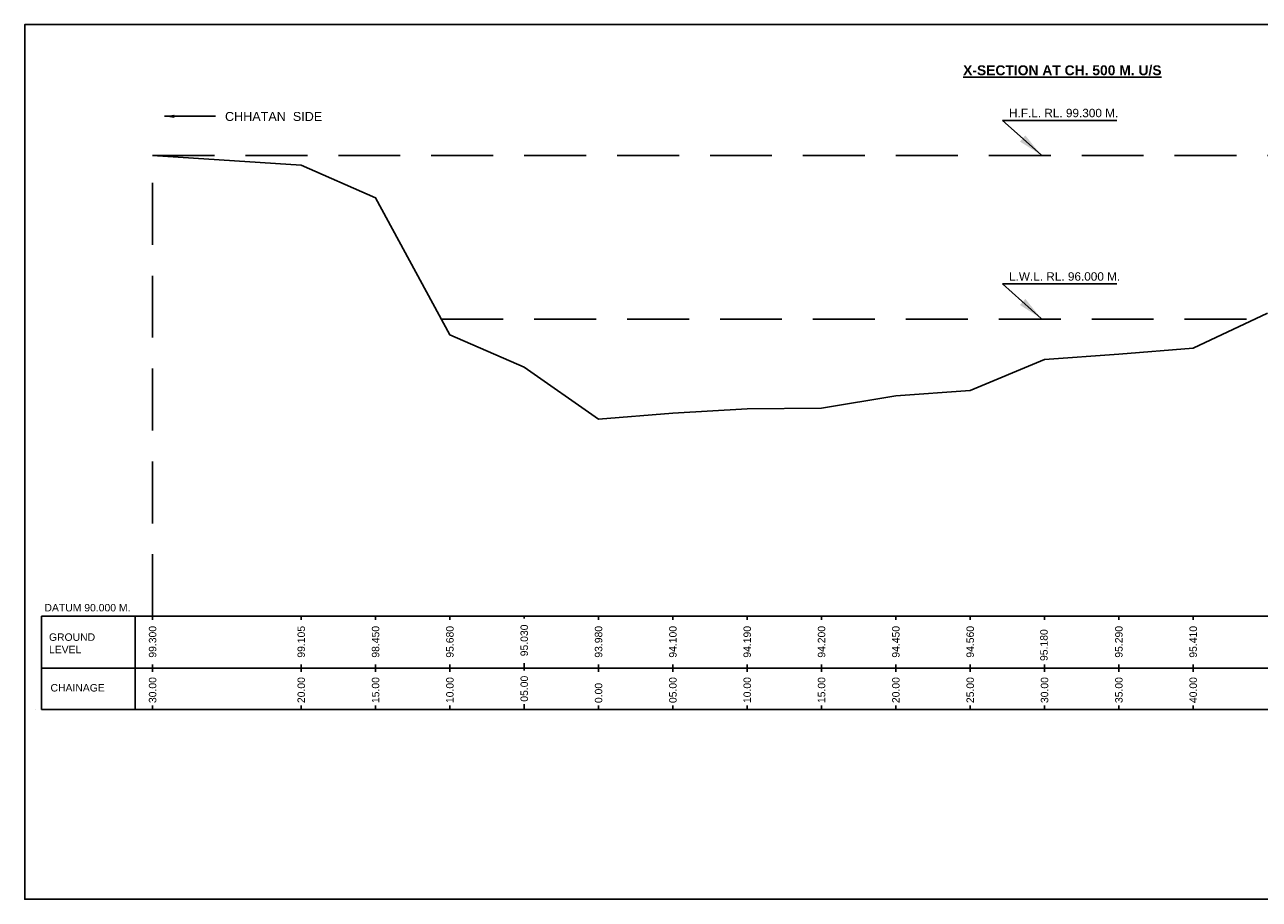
# Model space of a CAD drawing. Header units: millimetres. Extents: x 352577 to 447832, y -407174 to -389514.
# Tile 1 of 4: x 352577 to 377491, y -407174 to -389514. Entities that reach past the tile are written whole.
import ezdxf

# ---------------------------------------------------------------- set-up
doc = ezdxf.new("R2010")
doc.units = ezdxf.units.MM
doc.header["$LTSCALE"] = 1000
doc.header["$MEASUREMENT"] = 0
doc.linetypes.add('HIDDEN', pattern=[0.375, 0.25, -0.125])
doc.layers.add('text', color=7, linetype='Continuous')
doc.styles.get("Standard").update_dxf_attribs({"font": 'arial.ttf', "height": 170})
doc.dimstyles.new('SANJAY', dxfattribs={"dimscale": 2.755, "dimtxt": 20000000001.9985, "dimasz": 42.0275, "dimexe": 15.388, "dimexo": 15.5775, "dimgap": 1.7375, "dimtad": 0, "dimtih": 1, "dimtoh": 1, "dimdec": 0, "dimzin": 0, "dimdsep": 46, "dimtxsty": 'Standard', "dimcen": 4000, "dimclrd": 3, "dimclre": 6, "dimclrt": 1, "dimadec": 0, "dimazin": 0, "dimtfac": 1, "dimtdec": 0, "dimtofl": 0, "dimtmove": 0, "dimatfit": 3, "dimfxl": 1, "dimtolj": 1, "dimtzin": 0, "dimarcsym": 0})

msp = doc.modelspace()

# ---------------------------------------------------------------- linework, layer by layer
for p, q in [((352916, -401458), (394656, -401458)), ((352916, -402505), (394656, -402505)), ((352797, -403343), (352797, -403343)), ((352916, -403343), (394656, -403343)), ((359397, -403343), (370488, -403343))]:
    msp.add_line(p, q)
at = {"layer": 'text', "color": 1, "linetype": 'HIDDEN', "ltscale": 5}
for p, q in [((355157, -401458), (355157, -392158)), ((355157, -392158), (394157, -392158)), ((360984, -395458), (377403, -395458))]:
    msp.add_line(p, q, dxfattribs=at)
at = {"layer": 'text', "color": 0}
for p, q in [((352916, -401458), (352916, -403343)), ((354807, -401458), (354807, -403343))]:
    msp.add_line(p, q, dxfattribs=at)
at = {"layer": 'text', "color": 1}
msp.add_line((364157, -401458), (364157, -401458), dxfattribs=at)
msp.add_lwpolyline([(396851, -407174), (352577, -407174), (352577, -389514), (396851, -389514)], close=True, dxfattribs=at)
msp.add_lwpolyline([(355157, -392158), (358157, -392353), (359657, -393008), (361157, -395778), (362657, -396430), (364157, -397478), (365657, -397358), (367157, -397268), (368657, -397258), (370157, -397008), (371657, -396898), (373157, -396278), (374657, -396168), (376157, -396048), (377657, -395338)], dxfattribs=at)
at = {"layer": 'text'}
for points in [[(355157, -401458), (355157, -401532)], [(355157, -401458), (355157, -401532)], [(358157, -401458), (358157, -401532)], [(358157, -401458), (358157, -401532)], [(359657, -401458), (359657, -401532)], [(359657, -401458), (359657, -401532)], [(361157, -401458), (361157, -401532)], [(362657, -401458), (362657, -401504)], [(364157, -401458), (364157, -401532)], [(365657, -401458), (365657, -401532)], [(367157, -401458), (367157, -401532)], [(368657, -401458), (368657, -401532)], [(370157, -401458), (370157, -401532)], [(371657, -401458), (371657, -401532)], [(373157, -401458), (373157, -401532)], [(374657, -401458), (374657, -401532)], [(376157, -401458), (376157, -401532)], [(355157, -402431), (355157, -402579)], [(358157, -402431), (358157, -402579)], [(359657, -402431), (359657, -402579)], [(361157, -402431), (361157, -402579)], [(362657, -402403), (362657, -402551)], [(364157, -402431), (364157, -402579)], [(365657, -402431), (365657, -402579)], [(367157, -402431), (367157, -402579)], [(368657, -402431), (368657, -402579)], [(370157, -402431), (370157, -402579)], [(370157, -402431), (370157, -402579)], [(371657, -402431), (371657, -402579)], [(371657, -402431), (371657, -402579)], [(373157, -402431), (373157, -402579)], [(373157, -402431), (373157, -402579)], [(374657, -402431), (374657, -402579)], [(374657, -402431), (374657, -402579)], [(376157, -402431), (376157, -402579)], [(376157, -402431), (376157, -402579)], [(355157, -403259), (355157, -403315)], [(355157, -403287), (355157, -403343)], [(358157, -403259), (358157, -403315)], [(358157, -403287), (358157, -403343)], [(359657, -403259), (359657, -403315)], [(359657, -403287), (359657, -403343)], [(361157, -403259), (361157, -403343)], [(362657, -403231), (362657, -403343)], [(364157, -403259), (364157, -403343)], [(365657, -403259), (365657, -403343)], [(367157, -403259), (367157, -403343)], [(368657, -403259), (368657, -403343)], [(370157, -403259), (370157, -403343)], [(371657, -403259), (371657, -403343)], [(373157, -403259), (373157, -403343)], [(374657, -403259), (374657, -403343)], [(376157, -403259), (376157, -403343)]]:
    msp.add_lwpolyline(points, dxfattribs=at)

# ---------------------------------------------------------------- texts
for s, p in [('99.300', (355232, -402295)), ('99.105', (358232, -402295)), ('98.450', (359732, -402295)), ('95.680', (361232, -402295)), ('95.030', (362732, -402267)), ('93.980', (364232, -402295)), ('94.100', (365732, -402295)), ('94.190', (367232, -402295)), ('94.200', (368732, -402295)), ('94.450', (370232, -402295)), ('94.560', (371732, -402295)), ('95.180', (373220, -402362)), ('95.290', (374732, -402295)), ('95.410', (376232, -402295)), ('30.00', (355232, -403212)), ('20.00', (358232, -403212)), ('15.00', (359732, -403212)), ('10.00', (361232, -403212)), ('05.00', (362732, -403184)), ('0.00', (364232, -403212)), ('05.00', (365732, -403212)), ('10.00', (367232, -403212)), ('15.00', (368732, -403212)), ('20.00', (370232, -403212)), ('25.00', (371732, -403212)), ('30.00', (373232, -403212)), ('35.00', (374732, -403212)), ('40.00', (376232, -403212))]:
    msp.add_text(s, height=150, rotation=90, dxfattribs=at).set_placement(p)
for s, insert, char_height, width, attachment_point in [('{\\fArial|b1|i0|c0|p34;\\LX-SECTION AT CH. 500 M. U/S}', (371514, -390335), 200, 5131.92, 1), ('CHHATAN  SIDE', (357600, -391277), 181.86, 39939.33, 2), ('DATUM 90.000 M.', (352976, -401211), 150, 3621.08, 1), ('GROUND\\PLEVEL', (353067, -401805), 150, 3621.08, 1), ('CHAINAGE', (353098, -402828), 150, 3621.08, 1)]:
    msp.add_mtext(s, dxfattribs=dict(at, insert=insert, char_height=char_height, width=width, attachment_point=attachment_point))
at = {"layer": 'text', "color": 1, "char_height": 170, "width": 3976.46, "attachment_point": 1}
for s, insert in [('H.F.L. RL. 99.300 M.', (372441, -391213)), ('L.W.L. RL. 96.000 M.', (372441, -394513))]:
    msp.add_mtext(s, dxfattribs=dict(at, insert=insert))

# ---------------------------------------------------------------- leaders
at = {"color": 1}
for points in [[(373089, -392145), (372308, -391451), (374619, -391451)], [(373089, -395445), (372308, -394750), (374619, -394750)]]:
    msp.add_leader(points, dimstyle='SANJAY', override={"dimscale": 1, "dimtxt": 500, "dimasz": 500, "dimexe": 250, "dimexo": 250, "dimgap": 30, "dimtih": 0, "dimtoh": 0, "dimcen": -1000, "dimclrd": 1, "dimclre": 3, "dimclrt": 7}, dxfattribs=at)
at = {"layer": 'text'}
msp.add_leader([(355399, -391365), (356430, -391365)], dimstyle='SANJAY', override={"dimscale": 1, "dimtxt": 200, "dimasz": 200, "dimexe": 100, "dimexo": 100, "dimgap": 30, "dimtad": 0, "dimtih": 0, "dimtoh": 0, "dimcen": -1000, "dimclre": 3, "dimclrt": 7}, dxfattribs=at)

doc.saveas('drawing.dxf')
